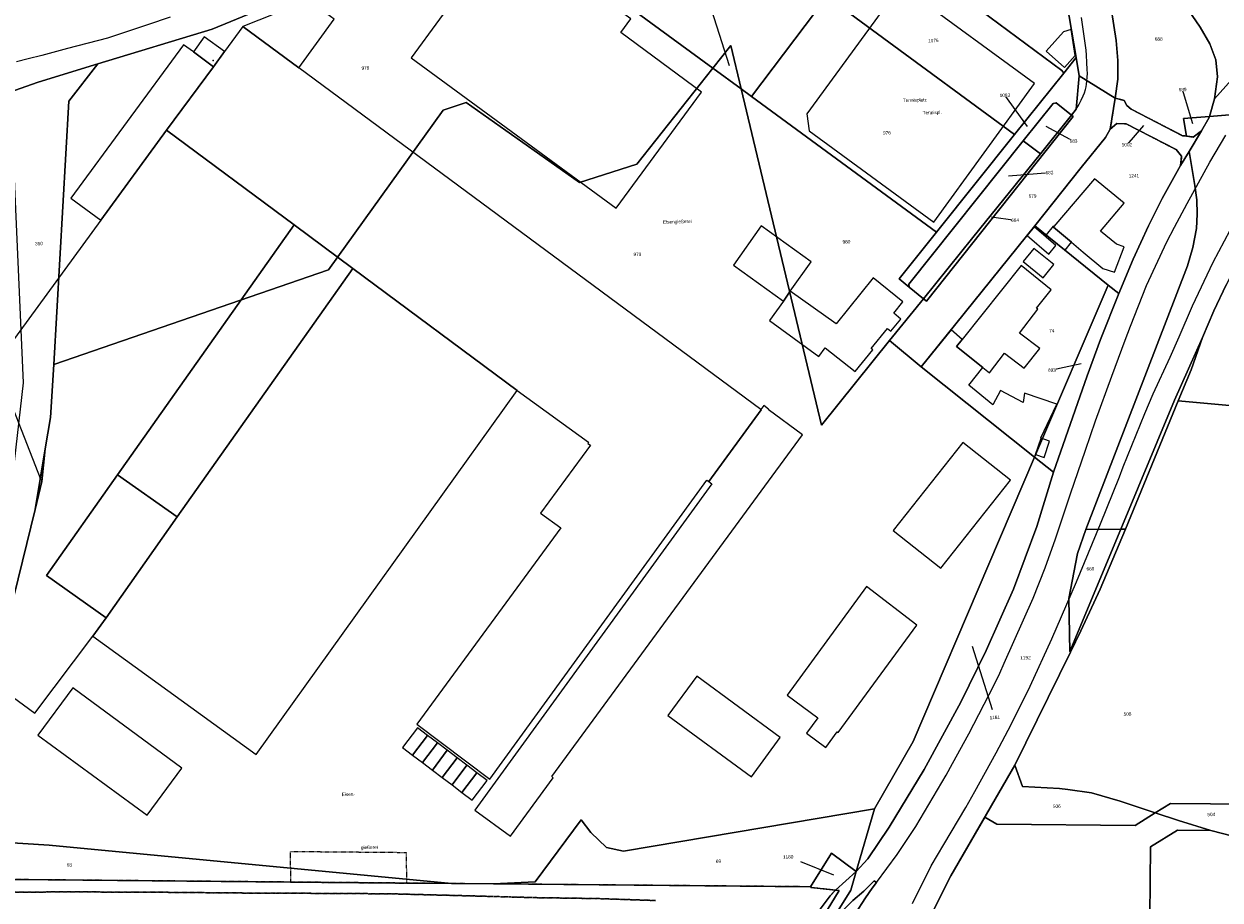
# Model space of a CAD drawing. Header units: millimetres. Extents: x -191 to 81095, y -508122 to 28741.
# Tile 173 of 255: x 4701 to 4950, y 10093 to 10276. Entities that reach past the tile are written whole.
import ezdxf

# ---------------------------------------------------------------- set-up
doc = ezdxf.new("R2010")
doc.units = ezdxf.units.MM
for name, pattern in [('VE22-087 DB - VST Hervest-Dorsten ALK VA2736$0$1', [0]), ('VE22-087 DB - VST Hervest-Dorsten ALK VA2736$0$2', [0.16, 0.06, -0.1]), ('VE22-087 DB - VST Hervest-Dorsten ALK VA2736$0$3', [0.26, 0.11, -0.15])]:
    doc.linetypes.add(name, pattern=pattern)
doc.layers.get('0').update_dxf_attribs({"color": 251})
for name, color, linetype, lineweight in [('VE22-087 DB - VST Hervest-Dorsten ALK VA2736$0$AX_BauwerkOderAnlageFuerSportFreizeitUndErholung', 7, 'VE22-087 DB - VST Hervest-Dorsten ALK VA2736$0$1', 18), ('VE22-087 DB - VST Hervest-Dorsten ALK VA2736$0$AX_Flurstueck', 9, 'VE22-087 DB - VST Hervest-Dorsten ALK VA2736$0$1', 18), ('VE22-087 DB - VST Hervest-Dorsten ALK VA2736$0$AX_Gebaeude', 7, 'VE22-087 DB - VST Hervest-Dorsten ALK VA2736$0$1', 18), ('VE22-087 DB - VST Hervest-Dorsten ALK VA2736$0$AX_Gehoelz', 7, 'VE22-087 DB - VST Hervest-Dorsten ALK VA2736$0$1', 18), ('VE22-087 DB - VST Hervest-Dorsten ALK VA2736$0$AX_IndustrieUndGewerbeflaeche', 7, 'VE22-087 DB - VST Hervest-Dorsten ALK VA2736$0$1', 18), ('VE22-087 DB - VST Hervest-Dorsten ALK VA2736$0$AX_Platz', 7, 'VE22-087 DB - VST Hervest-Dorsten ALK VA2736$0$1', 18), ('VE22-087 DB - VST Hervest-Dorsten ALK VA2736$0$AX_SonstigesBauwerkOderSonstigeEinrichtung', 7, 'VE22-087 DB - VST Hervest-Dorsten ALK VA2736$0$1', 18), ('VE22-087 DB - VST Hervest-Dorsten ALK VA2736$0$AX_SportFreizeitUndErholungsflaeche', 7, 'VE22-087 DB - VST Hervest-Dorsten ALK VA2736$0$1', 18), ('VE22-087 DB - VST Hervest-Dorsten ALK VA2736$0$AX_Strassenverkehr', 7, 'VE22-087 DB - VST Hervest-Dorsten ALK VA2736$0$1', 18), ('VE22-087 DB - VST Hervest-Dorsten ALK VA2736$0$AX_Strassenverkehrsanlage', 7, 'VE22-087 DB - VST Hervest-Dorsten ALK VA2736$0$1', 18), ('VE22-087 DB - VST Hervest-Dorsten ALK VA2736$0$AX_UnlandVegetationsloseFlaeche', 7, 'VE22-087 DB - VST Hervest-Dorsten ALK VA2736$0$1', 18), ('VE22-087 DB - VST Hervest-Dorsten ALK VA2736$0$AX_Weg', 7, 'VE22-087 DB - VST Hervest-Dorsten ALK VA2736$0$1', 18), ('VE22-087 DB - VST Hervest-Dorsten ALK VA2736$0$AX_Wohnbauflaeche', 7, 'VE22-087 DB - VST Hervest-Dorsten ALK VA2736$0$1', 18), ('VE22-087 DB - VST Hervest-Dorsten ALK VA2736$0$Flurgrenzen', 9, 'VE22-087 DB - VST Hervest-Dorsten ALK VA2736$0$1', 18)]:
    doc.layers.add(name, color=color, linetype=linetype, lineweight=lineweight)
doc.layers.add('XREF ALK Kataster', color=251, linetype='Continuous')
doc.styles.add('VE22-087 DB - VST Hervest-Dorsten ALK VA2736$0$0', font='arial.ttf')

# ---------------------------------------------------------------- blocks, each defined once
blk = doc.blocks.new('VE22-087 DB - VST Hervest-Dorsten ALK VA2736$0$99')
at = {"color": 0}
blk.add_point((0, 0), dxfattribs=at)
blk = doc.blocks.new('VE22-087 DB - VST Hervest-Dorsten ALK VA2736')
at = {"layer": 'VE22-087 DB - VST Hervest-Dorsten ALK VA2736$0$AX_Flurstueck', "linetype": 'VE22-087 DB - VST Hervest-Dorsten ALK VA2736$0$1', "lineweight": 13, "ltscale": 0.5}
for points in [[(4942.4, 10281.08, 0), (4946.32, 10275.25, 0), (4948.37, 10271.78, 0), (4949.63, 10268.44, 0), (4949.93, 10264.9, 0), (4949.35, 10260.33, 0), (4983.61, 10298.74, 0)], [(4916.06, 10295.06, 0), (4920.49, 10268.89, 0), (4921.13, 10265.08, 0), (4928.6, 10260.43, 0), (4929.14, 10264.43, 0), (4929.17, 10268.3, 0), (4928.82, 10272.45, 0), (4927.22, 10282.79, 0)], [(4694.4, 10260.36, 0), (4704.16, 10263.79, 0), (4716.58, 10267.56, 0), (4740.41, 10274.79, 0), (4800.09, 10299.39, 0), (4841.66, 10316.54, 0), (4843.97, 10317.49, 0), (4852.16, 10321.89, 0), (4900.82, 10348.02, 0), (4907.71, 10344.44, 0), (4903.88, 10366.46, 0), (4886.1, 10357.2, 0), (4837.57, 10331.95, 0), (4816.67, 10323.27, 0), (4743.14, 10292.75, 0), (4736.15, 10289.78, 0), (4732.86, 10288.6, 0), (4711.99, 10282.33, 0), (4703.31, 10280.5, 0), (4695.76, 10278.97, 0)], [(4927.22, 10282.79, 0), (4928.82, 10272.45, 0), (4929.17, 10268.3, 0), (4929.14, 10264.43, 0), (4928.6, 10260.43, 0), (4930.49, 10259.98, 0), (4931.07, 10258.88, 0), (4931.92, 10258.15, 0), (4942.67, 10252.61, 0), (4943.5, 10252.51, 0), (4942.88, 10256.17, 0), (4948.31, 10256.63, 0), (4949.35, 10260.33, 0), (4949.93, 10264.9, 0), (4949.63, 10268.44, 0), (4948.37, 10271.78, 0), (4946.32, 10275.25, 0), (4942.4, 10281.08, 0)], [(4848.23, 10267.18, 0), (4843.51, 10282.08, 0)], [(4686.61, 10105.97, 0), (4706.45, 10104.69, 0), (4790.3, 10096.7, 0), (4799.02, 10096.62, 0), (4807.7, 10097.06, 0), (4817.28, 10109.95, 0), (4819.32, 10107.33, 0), (4822.59, 10104.18, 0), (4826.16, 10103.45, 0), (4878.44, 10112.28, 0), (4886.48, 10126.33, 0), (4902.26, 10163.27, 0), (4911.83, 10185.58, 0), (4888.21, 10204.43, 0), (4881.58, 10209.88, 0), (4867.41, 10192.25, 0), (4850.65, 10262.36, 0), (4844.75, 10266.68, 0), (4828.91, 10246.65, 0), (4816.99, 10242.82, 0), (4793.32, 10259.53, 0), (4788.55, 10257.92, 0), (4764.63, 10224.63, 0), (4707.38, 10204.94, 0), (4706.74, 10193.89, 0), (4705.63, 10187.31, 0), (4704.91, 10180.51, 0), (4703.49, 10174.71, 0), (4691.99, 10127.9, 0)], [(4944.8, 10255.11, 0), (4942.67, 10262.23, 0)], [(4910.33, 10254.55, 0), (4905.61, 10261.04, 0)], [(4977.22, 10259.07, 0), (4948.31, 10256.63, 0), (4948.22, 10256.43, 0), (4946.62, 10253.65, 0), (4944.03, 10249.34, 0), (4945.24, 10242.26, 0), (4945.61, 10239.25, 0), (4945.73, 10236.24, 0), (4945.55, 10233.23, 0), (4944.79, 10229.28, 0), (4943.72, 10225.47, 0), (4922.52, 10170.53, 0), (4929.8, 10170.6, 0), (4930.8, 10170.59, 0), (4941.76, 10197.32, 0), (4944.42, 10203.79, 0), (4946.84, 10210.53, 0), (4949.15, 10216.07, 0), (4951.72, 10221.54, 0)], [(4914.18, 10254.63, 0), (4919.94, 10251.5, 0)], [(4934.55, 10254.71, 0), (4931.05, 10250.74, 0)], [(4890.78, 10091.16, 0), (4894.33, 10098.34, 0), (4901.43, 10110.56, 0), (4907.72, 10121.38, 0), (4919.3, 10144.93, 0), (4919.17, 10145.05, 0), (4918.98, 10156.13, 0), (4920.74, 10165.48, 0), (4922.52, 10170.53, 0), (4943.72, 10225.47, 0), (4944.79, 10229.28, 0), (4945.55, 10233.23, 0), (4945.73, 10236.24, 0), (4945.61, 10239.25, 0), (4945.24, 10242.26, 0), (4944.03, 10249.34, 0), (4942.26, 10246.4, 0), (4938.44, 10239.55, 0), (4935.54, 10233.8, 0), (4932.37, 10226.9, 0), (4929.35, 10219.72, 0), (4925.54, 10210.09, 0), (4922.8, 10202.53, 0), (4915.73, 10182.45, 0), (4912.28, 10171.17, 0), (4907.4, 10158.06, 0), (4901.76, 10145.25, 0), (4896.46, 10134.49, 0), (4888.79, 10120.46, 0), (4881.54, 10108.46, 0), (4877.04, 10101.87, 0), (4874.62, 10099.19, 0), (4873.49, 10095.31, 0), (4869.86, 10089.38, 0)], [(4906.41, 10244.25, 0), (4914.93, 10244.92, 0)], [(4902.85, 10235.7, 0), (4907.76, 10234.99, 0)], [(4921.56, 10205.05, 0), (4915.42, 10203.74, 0)], [(4704.73, 10180.82, 0), (4698.95, 10195.77, 0), (4685.53, 10201.26, 0)], [(4957, 10195.95, 0), (4941.76, 10197.32, 0), (4930.8, 10170.59, 0), (4925.51, 10158.07, 0), (4921.47, 10149.36, 0), (4919.3, 10144.93, 0), (4907.72, 10121.38, 0), (4909.28, 10116.95, 0), (4917, 10116.53, 0), (4918.72, 10116.3, 0), (4923.65, 10115.62, 0), (4929.68, 10113.9, 0), (4936.98, 10111.43, 0), (4940.13, 10113.38, 0), (4956.83, 10113.22, 0)], [(4898.82, 10146.19, 0), (4902.96, 10132.97, 0)], [(4866.94, 10091.08, 0), (4869.22, 10094.16, 0), (4870.33, 10095.31, 0), (4865.18, 10095.86, 0), (4865.19, 10096.03, 0), (4865.1, 10096.03, 0), (4806.31, 10096.56, 0), (4799.02, 10096.62, 0), (4790.3, 10096.7, 0), (4781, 10096.79, 0), (4756.75, 10097.01, 0), (4684.54, 10097.67, 0)], [(4869.95, 10098.47, 0), (4863.1, 10101.2, 0)]]:
    blk.add_polyline3d(points, dxfattribs=at)
for points in [[(4916.06, 10295.06, 0), (4878.2, 10294.46, 0), (4865.66, 10294.27, 0), (4852.16, 10321.89, 0), (4843.97, 10317.49, 0), (4841.66, 10316.54, 0), (4850.55, 10294.9, 0), (4907.62, 10252.84, 0), (4917.91, 10265.68, 0), (4920.49, 10268.89, 0)], [(4850.55, 10294.9, 0), (4841.66, 10316.54, 0), (4800.09, 10299.39, 0), (4800.28, 10299.25, 0), (4844.75, 10266.68, 0), (4848.49, 10271.42, 0), (4850.65, 10262.36, 0), (4852.82, 10260.77, 0), (4891.36, 10232.53, 0), (4907.62, 10252.84, 0)], [(4994.04, 10308.21, 0), (4987.99, 10302.87, 0), (4983.61, 10298.74, 0), (4949.35, 10260.33, 0), (4948.31, 10256.63, 0), (4977.22, 10259.07, 0), (4985.47, 10269.36, 0), (4986.81, 10271.04, 0), (4991.04, 10276.31, 0), (4995.03, 10281.29, 0), (4996.15, 10282.69, 0), (4998.92, 10286.14, 0), (4998.6, 10287.55, 0), (4995.5, 10301.59, 0), (4995.05, 10303.6, 0)], [(4740.41, 10274.79, 0), (4716.58, 10267.56, 0), (4710.51, 10259.81, 0), (4707.38, 10204.94, 0), (4764.63, 10224.63, 0), (4788.55, 10257.92, 0), (4793.32, 10259.53, 0), (4816.99, 10242.82, 0), (4828.91, 10246.65, 0), (4844.75, 10266.68, 0), (4800.28, 10299.25, 0), (4800.09, 10299.39, 0)], [(4850.65, 10262.36, 0), (4848.49, 10271.42, 0), (4844.75, 10266.68, 0)], [(4701, 10201.1, 0), (4699.15, 10184.59, 0), (4695.16, 10185.31, 0), (4692.18, 10167.71, 0), (4689.72, 10153.18, 0), (4691.65, 10152.68, 0), (4683.59, 10120.53, 0), (4688.84, 10116.74, 0), (4689.19, 10116.49, 0), (4691.99, 10127.9, 0), (4703.49, 10174.71, 0), (4705.63, 10187.31, 0), (4706.74, 10193.89, 0), (4707.38, 10204.94, 0), (4710.51, 10259.81, 0), (4716.58, 10267.56, 0), (4704.16, 10263.79, 0), (4694.4, 10260.36, 0), (4698.6, 10256.2, 0)], [(4885.71, 10221.02, 0), (4885.64, 10221.67, 0), (4909.42, 10251.51, 0), (4915.68, 10259.35, 0), (4916.32, 10259.44, 0), (4919.52, 10256.9, 0), (4920.5, 10258.12, 0), (4921.13, 10265.08, 0), (4920.49, 10268.89, 0), (4917.91, 10265.68, 0), (4907.62, 10252.84, 0), (4891.36, 10232.53, 0), (4883.56, 10222.79, 0)], [(4888.21, 10204.43, 0), (4911.89, 10233.82, 0), (4921.53, 10245.95, 0), (4926.6, 10252.24, 0), (4927.6, 10253.99, 0), (4928.6, 10260.43, 0), (4921.13, 10265.08, 0), (4920.5, 10258.12, 0), (4919.52, 10256.9, 0), (4919.87, 10256.62, 0), (4889.26, 10218.11, 0), (4888.64, 10218.62, 0), (4881.58, 10209.88, 0)], [(4891.36, 10232.53, 0), (4852.82, 10260.77, 0), (4850.65, 10262.36, 0), (4867.41, 10192.25, 0), (4881.58, 10209.88, 0), (4888.64, 10218.62, 0), (4885.71, 10221.02, 0), (4883.56, 10222.79, 0)], [(4916.32, 10259.44, 0), (4915.68, 10259.35, 0), (4909.42, 10251.51, 0), (4913.03, 10248.86, 0), (4919.52, 10256.9, 0)], [(4930.49, 10259.98, 0), (4928.6, 10260.43, 0), (4927.6, 10253.99, 0), (4928.98, 10255.16, 0), (4930.88, 10255.11, 0), (4941.32, 10249.7, 0), (4942.46, 10248.31, 0), (4942.26, 10246.4, 0), (4944.03, 10249.34, 0), (4946.62, 10253.65, 0), (4944.9, 10252.33, 0), (4943.5, 10252.51, 0), (4942.67, 10252.61, 0), (4931.92, 10258.15, 0), (4931.07, 10258.88, 0)], [(4919.52, 10256.9, 0), (4913.03, 10248.86, 0), (4898.92, 10231.37, 0), (4888.64, 10218.62, 0), (4889.26, 10218.11, 0), (4919.87, 10256.62, 0)], [(4927.6, 10253.99, 0), (4926.6, 10252.24, 0), (4921.53, 10245.95, 0), (4911.89, 10233.82, 0), (4927.14, 10221.45, 0), (4929.35, 10219.72, 0), (4932.37, 10226.9, 0), (4935.54, 10233.8, 0), (4938.44, 10239.55, 0), (4942.26, 10246.4, 0), (4942.46, 10248.31, 0), (4941.32, 10249.7, 0), (4930.88, 10255.11, 0), (4928.98, 10255.16, 0)], [(4943.5, 10252.51, 0), (4944.9, 10252.33, 0), (4946.62, 10253.65, 0), (4948.22, 10256.43, 0), (4948.31, 10256.63, 0), (4942.88, 10256.17, 0)], [(4909.42, 10251.51, 0), (4885.64, 10221.67, 0), (4885.71, 10221.02, 0), (4888.64, 10218.62, 0), (4898.92, 10231.37, 0), (4913.03, 10248.86, 0)], [(4958.47, 10234.48, 0), (4955.12, 10228.28, 0), (4951.72, 10221.54, 0), (4949.15, 10216.07, 0), (4946.84, 10210.53, 0), (4944.42, 10203.79, 0), (4941.76, 10197.32, 0), (4957, 10195.95, 0), (4962.11, 10239.96, 0), (4961.68, 10239.92, 0)], [(4927.14, 10221.45, 0), (4911.89, 10233.82, 0), (4888.21, 10204.43, 0), (4911.83, 10185.58, 0)], [(4927.14, 10221.45, 0), (4911.83, 10185.58, 0), (4915.73, 10182.45, 0), (4922.8, 10202.53, 0), (4925.54, 10210.09, 0), (4929.35, 10219.72, 0)], [(4705.63, 10187.31, 0), (4703.49, 10174.71, 0), (4704.91, 10180.51, 0)], [(4911.83, 10185.58, 0), (4902.26, 10163.27, 0), (4886.48, 10126.33, 0), (4878.44, 10112.28, 0), (4874.62, 10099.19, 0), (4877.04, 10101.87, 0), (4881.54, 10108.46, 0), (4888.79, 10120.46, 0), (4896.46, 10134.49, 0), (4901.76, 10145.25, 0), (4907.4, 10158.06, 0), (4912.28, 10171.17, 0), (4915.73, 10182.45, 0)], [(4920.74, 10165.48, 0), (4918.98, 10156.13, 0), (4919.17, 10145.05, 0), (4919.3, 10144.93, 0), (4921.47, 10149.36, 0), (4925.51, 10158.07, 0), (4930.8, 10170.59, 0), (4929.8, 10170.6, 0), (4922.52, 10170.53, 0)], [(4901.43, 10110.56, 0), (4903.95, 10109.09, 0), (4932.75, 10108.82, 0), (4936.98, 10111.43, 0), (4929.68, 10113.9, 0), (4923.65, 10115.62, 0), (4918.72, 10116.3, 0), (4917, 10116.53, 0), (4909.28, 10116.95, 0), (4907.72, 10121.38, 0)], [(4819.32, 10107.33, 0), (4817.28, 10109.95, 0), (4807.7, 10097.06, 0), (4799.02, 10096.62, 0), (4806.31, 10096.56, 0), (4865.1, 10096.03, 0), (4869.51, 10103.04, 0), (4874.62, 10099.19, 0), (4878.44, 10112.28, 0), (4826.16, 10103.45, 0), (4822.59, 10104.18, 0)], [(4940.13, 10113.38, 0), (4936.98, 10111.43, 0), (4941.79, 10109.81, 0), (4948.55, 10107.77, 0), (4955.32, 10106.04, 0), (4956.76, 10105.73, 0), (4956.83, 10113.22, 0)], [(4894.33, 10098.34, 0), (4890.78, 10091.16, 0), (4890.51, 10090.22, 0), (4888.6, 10083.45, 0), (4888.1, 10082.47, 0), (4887.68, 10081.62, 0), (4897.3, 10075.8, 0), (4935.69, 10075.43, 0), (4935.97, 10104.34, 0), (4941.64, 10107.84, 0), (4948.55, 10107.77, 0), (4941.79, 10109.81, 0), (4936.98, 10111.43, 0), (4932.75, 10108.82, 0), (4903.95, 10109.09, 0), (4901.43, 10110.56, 0)], [(4935.97, 10104.34, 0), (4935.69, 10075.43, 0), (4960.95, 10075.19, 0), (4977.77, 10061.87, 0), (4982.21, 10059.3, 0), (4986.31, 10058.47, 0), (5006.17, 10058.26, 0), (5006.54, 10098.63, 0), (4999.31, 10100.74, 0), (4997.8, 10099.66, 0), (4996.4, 10098.92, 0), (4993.05, 10098.07, 0), (4982.51, 10101.94, 0), (4971.73, 10103.19, 0), (4970.49, 10103.33, 0), (4969.91, 10103.44, 0), (4956.73, 10103.56, 0), (4956.76, 10105.73, 0), (4955.32, 10106.04, 0), (4948.55, 10107.77, 0), (4941.64, 10107.84, 0)], [(4706.45, 10104.69, 0), (4686.61, 10105.97, 0), (4684.54, 10097.67, 0), (4756.75, 10097.01, 0), (4781, 10096.79, 0), (4790.3, 10096.7, 0)], [(4869.51, 10103.04, 0), (4865.1, 10096.03, 0), (4865.19, 10096.03, 0), (4865.18, 10095.86, 0), (4870.33, 10095.31, 0), (4874.62, 10099.19, 0)], [(4874.62, 10099.19, 0), (4870.33, 10095.31, 0), (4871.07, 10095.23, 0), (4862.05, 10080.45, 0), (4861.4, 10077.49, 0), (4843.71, 10048.63, 0), (4844.84, 10048.6, 0), (4856.36, 10048.52, 0), (4856.26, 10048.4, 0), (4862.8, 10044.44, 0), (4863.26, 10044.15, 0), (4864.08, 10048.9, 0), (4877.57, 10066.99, 0), (4886.18, 10081.65, 0), (4887.68, 10081.62, 0), (4888.1, 10082.47, 0), (4886.24, 10082.5, 0), (4883.71, 10082.51, 0), (4881.26, 10082.52, 0), (4880.68, 10082.53, 0), (4869.86, 10089.38, 0), (4873.49, 10095.31, 0)], [(4870.33, 10095.31, 0), (4869.22, 10094.16, 0), (4866.94, 10091.08, 0), (4866.67, 10090.66, 0), (4864.51, 10087.28, 0), (4863.48, 10084.99, 0), (4862.64, 10083.13, 0), (4862.05, 10080.45, 0), (4871.07, 10095.23, 0)]]:
    blk.add_polyline3d(points, close=True, dxfattribs=at)
at = {"layer": 'VE22-087 DB - VST Hervest-Dorsten ALK VA2736$0$AX_Gebaeude', "color": 7, "linetype": 'VE22-087 DB - VST Hervest-Dorsten ALK VA2736$0$1', "lineweight": 13, "ltscale": 0.5}
for points in [[(4819.4, 10282.97, 0), (4817.3, 10280.13, 0), (4799.63, 10293.13, 0), (4781.87, 10268.87, 0), (4824.61, 10237.47, 0), (4842.39, 10261.7, 0), (4825.55, 10274.1, 0), (4827.66, 10276.95, 0)], [(4760.51, 10280.81, 0), (4746.78, 10275.36, 0), (4758.45, 10266.78, 0), (4765.85, 10276.88, 0)], [(4919.41, 10274.75, 0), (4917.83, 10274.26, 0), (4914.21, 10270.23, 0), (4918.02, 10266.8, 0), (4920.26, 10269.36, 0)], [(4742.95, 10270.13, 0), (4738.77, 10273.2, 0), (4736.48, 10270.06, 0), (4740.65, 10267, 0)], [(4734.45, 10271.54, 0), (4710.92, 10239.6, 0), (4717.23, 10234.98, 0), (4730.92, 10253.74, 0), (4740.65, 10267, 0), (4736.48, 10270.06, 0)], [(4757.5, 10234, 0), (4720.69, 10181.93, 0), (4733.12, 10173.12, 0), (4769.74, 10224.91, 0)], [(4854.86, 10233.79, 0), (4849.03, 10225.62, 0), (4859.49, 10218.12, 0), (4860.87, 10220.23, 0), (4865.25, 10226.32, 0)], [(4916.25, 10229.74, 0), (4911.7, 10233.58, 0), (4910.26, 10231.78, 0), (4914.81, 10227.9, 0)], [(4915.86, 10233.66, 0), (4915.71, 10233.78, 0), (4914.22, 10231.93, 0), (4918.17, 10228.73, 0), (4919.52, 10230.41, 0), (4915.77, 10233.55, 0)], [(4911.64, 10229.06, 0), (4909.41, 10226.35, 0), (4913.58, 10222.98, 0), (4915.83, 10225.78, 0)], [(4733.12, 10173.12, 0), (4718.28, 10152.12, 0), (4715.54, 10148.25, 0), (4749.58, 10123.59, 0), (4803.98, 10199.47, 0), (4769.74, 10224.91, 0)], [(4878.19, 10222.96, 0), (4870.44, 10213.38, 0), (4860.87, 10220.23, 0), (4859.49, 10218.12, 0), (4856.57, 10214.06, 0), (4866.87, 10206.61, 0), (4868.17, 10208.41, 0), (4874.42, 10203.44, 0), (4878.07, 10207.98, 0), (4877.77, 10208.22, 0), (4881.15, 10212.43, 0), (4881.89, 10211.83, 0), (4883.93, 10214.38, 0), (4882.45, 10215.61, 0), (4884.35, 10217.96, 0)], [(4863.45, 10190.26, 0), (4856.27, 10195.5, 0), (4856.35, 10195.6, 0), (4855.36, 10196.33, 0), (4854.76, 10195.55, 0), (4854.84, 10195.49, 0), (4843.89, 10180.53, 0), (4844.53, 10180.06, 0), (4795.18, 10112.02, 0), (4802.57, 10106.6, 0), (4811.49, 10118.75, 0), (4811.17, 10118.99, 0)], [(4914.96, 10188.93, 0), (4913.2, 10189.54, 0), (4912.04, 10186.17, 0), (4913.8, 10185.55, 0)], [(4906.77, 10180.81, 0), (4896.87, 10188.65, 0), (4882.37, 10170.3, 0), (4892.27, 10162.44, 0)], [(4720.69, 10181.93, 0), (4705.84, 10160.93, 0), (4718.28, 10152.12, 0), (4733.12, 10173.12, 0)], [(4866.63, 10131.28, 0), (4864.27, 10128.06, 0), (4868.33, 10125.07, 0), (4870.69, 10128.3, 0), (4870.89, 10128.16, 0), (4887.3, 10150.6, 0), (4876.81, 10158.6, 0), (4860.24, 10135.98, 0)], [(4841.43, 10139.92, 0), (4835.39, 10131.71, 0), (4852.82, 10118.95, 0), (4858.82, 10127.18, 0)], [(4711.36, 10137.48, 0), (4704.04, 10127.64, 0), (4726.85, 10110.92, 0), (4734.06, 10120.78, 0)], [(4785.3, 10127.58, 0), (4783.18, 10129.18, 0), (4780.07, 10125.06, 0), (4782.19, 10123.47, 0)], [(4787.34, 10126.04, 0), (4785.3, 10127.58, 0), (4782.19, 10123.47, 0), (4784.23, 10121.91, 0)], [(4789.41, 10124.48, 0), (4787.34, 10126.04, 0), (4784.23, 10121.91, 0), (4786.3, 10120.35, 0)], [(4791.46, 10122.92, 0), (4789.41, 10124.48, 0), (4786.3, 10120.35, 0), (4788.35, 10118.79, 0)], [(4791.46, 10122.92, 0), (4788.35, 10118.79, 0), (4790.4, 10117.25, 0), (4793.51, 10121.37, 0)], [(4795.56, 10119.81, 0), (4793.51, 10121.37, 0), (4790.4, 10117.25, 0), (4792.45, 10115.7, 0)], [(4795.56, 10119.81, 0), (4792.45, 10115.7, 0), (4794.58, 10114.09, 0), (4797.69, 10118.21, 0)]]:
    blk.add_polyline3d(points, close=True, dxfattribs=at)
at = {"layer": 'VE22-087 DB - VST Hervest-Dorsten ALK VA2736$0$AX_Gehoelz', "color": 3, "linetype": 'VE22-087 DB - VST Hervest-Dorsten ALK VA2736$0$1', "lineweight": 13, "ltscale": 0.5, "true_color": 0x00ff00}
blk.add_polyline3d([(4852.16, 10321.89, 0), (4843.97, 10317.49, 0), (4841.66, 10316.54, 0), (4800.09, 10299.39, 0), (4800.28, 10299.25, 0), (4844.75, 10266.68, 0), (4850.65, 10262.36, 0), (4852.82, 10260.77, 0), (4868.54, 10281.64, 0), (4875.85, 10291.34, 0), (4878.2, 10294.46, 0), (4865.66, 10294.27, 0)], close=True, dxfattribs=at)
at = {"layer": 'VE22-087 DB - VST Hervest-Dorsten ALK VA2736$0$AX_SportFreizeitUndErholungsflaeche', "color": 253, "linetype": 'VE22-087 DB - VST Hervest-Dorsten ALK VA2736$0$1', "lineweight": 13, "ltscale": 0.5, "true_color": 0x999999}
blk.add_polyline3d([(4986.03, 10241.99, 0), (4984.37, 10245.13, 0), (4982.2, 10248.54, 0), (4980.28, 10250.84, 0), (4978.61, 10251.98, 0), (4976.66, 10252.44, 0), (4974.14, 10252.41, 0), (4972.19, 10251.87, 0), (4970.53, 10250.72, 0), (4966.76, 10247.12, 0), (4964.21, 10243.96, 0), (4961.68, 10239.92, 0), (4958.47, 10234.48, 0), (4955.12, 10228.28, 0), (4951.72, 10221.54, 0), (4949.15, 10216.07, 0), (4946.84, 10210.53, 0), (4944.42, 10203.79, 0), (4941.76, 10197.32, 0), (4957, 10195.95, 0), (4962.11, 10239.96, 0), (4966.34, 10240.32, 0), (4971.53, 10240.76, 0)], close=True, dxfattribs=at)
at = {"layer": 'VE22-087 DB - VST Hervest-Dorsten ALK VA2736$0$AX_Strassenverkehr', "color": 253, "linetype": 'VE22-087 DB - VST Hervest-Dorsten ALK VA2736$0$1', "lineweight": 13, "ltscale": 0.5, "true_color": 0x999999}
for points in [[(4869.51, 10103.04, 0), (4865.1, 10096.03, 0), (4865.19, 10096.03, 0), (4865.18, 10095.86, 0), (4870.33, 10095.31, 0), (4874.62, 10099.19, 0)], [(4878.4, 10097.26, 0), (4878.85, 10096.91, 0), (4878, 10095.76, 0), (4876.58, 10093.71, 0), (4874.39, 10090.35, 0), (4872.81, 10087.65, 0), (4872.77, 10087.67, 0), (4870.39, 10089.11, 0), (4871.79, 10091.03, 0), (4873.93, 10093.16, 0), (4876.22, 10095.1, 0)], [(4870.39, 10089.11, 0), (4872.77, 10087.67, 0), (4872.81, 10087.65, 0), (4874.39, 10090.35, 0), (4876.58, 10093.71, 0), (4878, 10095.76, 0), (4878.85, 10096.91, 0), (4878.4, 10097.26, 0), (4876.22, 10095.1, 0), (4873.93, 10093.16, 0), (4871.79, 10091.03, 0)]]:
    blk.add_polyline3d(points, close=True, dxfattribs=at)
at = {"layer": 'VE22-087 DB - VST Hervest-Dorsten ALK VA2736$0$AX_Gebaeude', "color": 7, "xscale": 0.5, "yscale": 0.5, "zscale": 0.5, "rotation": 1.589522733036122}
blk.add_blockref('VE22-087 DB - VST Hervest-Dorsten ALK VA2736$0$99', (4740.64, 10268.3), dxfattribs=at)
at = {"layer": 'VE22-087 DB - VST Hervest-Dorsten ALK VA2736$0$AX_Flurstueck', "char_height": 0.7, "attachment_point": 2, "rotation": 1.5895, "style": 'VE22-087 DB - VST Hervest-Dorsten ALK VA2736$0$0', "bg_fill": 3, "box_fill_scale": 1, "bg_fill_color": 256, "bg_fill_transparency": 0}
for s, insert in [('1076', (4890.7, 10272.8)), ('688', (4937.69, 10273.12)), ('978', (4772.34, 10267.06)), ('689', (4942.66, 10262.58)), ('1083', (4905.61, 10261.39)), ('976', (4881.03, 10253.56)), ('683', (4919.93, 10251.85)), ('1002', (4931.04, 10251.09)), ('682', (4914.92, 10245.27)), ('1241', (4932.51, 10244.59)), ('679', (4911.38, 10240.39)), ('684', (4907.75, 10235.34)), ('350', (4704.3, 10230.47)), ('980', (4872.6, 10230.84)), ('979', (4829.03, 10228.22)), ('74', (4915.4, 10212.33)), ('693', (4915.41, 10204.09)), ('669', (4923.45, 10162.68)), ('1192', (4909.91, 10144.14)), ('508', (4931.17, 10132.39)), ('1181', (4903.52, 10131.68)), ('506', (4916.44, 10113.17)), ('504', (4948.63, 10111.45)), ('1180', (4860.45, 10102.59)), ('68', (4710.62, 10100.93)), ('69', (4845.92, 10101.7))]:
    blk.add_mtext(s, dxfattribs=dict(at, insert=insert))
at = {"layer": 'VE22-087 DB - VST Hervest-Dorsten ALK VA2736$0$AX_Gebaeude', "color": 7, "char_height": 0.7, "attachment_point": 2, "rotation": 1.5895, "style": 'VE22-087 DB - VST Hervest-Dorsten ALK VA2736$0$0', "bg_fill": 3, "box_fill_scale": 1, "bg_fill_color": 256, "bg_fill_transparency": 0}
for s, insert in [('Eisen-', (4768.78, 10115.65)), ('gießerei', (4773.16, 10104.6))]:
    blk.add_mtext(s, dxfattribs=dict(at, insert=insert))
at = {"layer": 'VE22-087 DB - VST Hervest-Dorsten ALK VA2736$0$AX_Gebaeude', "color": 7, "linetype": 'VE22-087 DB - VST Hervest-Dorsten ALK VA2736$0$1', "lineweight": 13, "ltscale": 0.5}
for points in [[(4854.76, 10195.55, 0), (4758.45, 10266.78, 0), (4746.78, 10275.36, 0), (4742.95, 10270.13, 0), (4740.65, 10267, 0), (4730.92, 10253.74, 0), (4757.5, 10234, 0), (4769.74, 10224.91, 0), (4803.98, 10199.47, 0), (4818.83, 10188.69, 0), (4818.67, 10188.47, 0), (4819.26, 10188.09, 0), (4808.81, 10173.89, 0), (4813.09, 10170.89, 0), (4783.08, 10129.92, 0), (4798.31, 10118.47, 0), (4843.52, 10180.79, 0), (4843.89, 10180.53, 0), (4854.84, 10195.49, 0)], [(4703.46, 10132.22, 0), (4715.54, 10148.25, 0), (4718.28, 10152.12, 0), (4705.84, 10160.93, 0), (4720.69, 10181.93, 0), (4757.5, 10234, 0), (4730.92, 10253.74, 0), (4717.23, 10234.98, 0), (4675.33, 10177.7, 0), (4693.1, 10164.69, 0), (4681.34, 10148.4, 0)], [(4930.48, 10229.41, 0), (4928.89, 10230.02, 0), (4925.58, 10232.72, 0), (4930.49, 10238.52, 0), (4924.34, 10243.65, 0), (4915.86, 10233.66, 0), (4915.77, 10233.55, 0), (4919.52, 10230.41, 0), (4921.97, 10228.36, 0), (4926.07, 10224.93, 0), (4928.49, 10224.18, 0)], [(4909.04, 10225.52, 0), (4896.74, 10210.14, 0), (4895.52, 10208.63, 0), (4901.02, 10204.28, 0), (4902.43, 10203.16, 0), (4905.53, 10207.26, 0), (4909.66, 10204.14, 0), (4912.91, 10208.24, 0), (4908.68, 10211.44, 0), (4912.47, 10216.46, 0), (4912.24, 10216.65, 0), (4915.3, 10220.45, 0)], [(4901.02, 10204.28, 0), (4895.52, 10208.63, 0), (4896.74, 10210.14, 0), (4894.41, 10212.13, 0), (4888.21, 10204.43, 0), (4911.83, 10185.58, 0), (4912.04, 10186.17, 0), (4913.2, 10189.54, 0), (4913.22, 10189.59, 0), (4913.09, 10189.65, 0), (4916.43, 10196.66, 0), (4909.69, 10198.95, 0), (4909.46, 10196.96, 0), (4904.69, 10199.46, 0), (4903.14, 10196.49, 0), (4898.09, 10200.57, 0)]]:
    blk.add_polyline3d(points, close=True, dxfattribs=at)
at = {"layer": 'VE22-087 DB - VST Hervest-Dorsten ALK VA2736$0$AX_IndustrieUndGewerbeflaeche', "color": 253, "linetype": 'VE22-087 DB - VST Hervest-Dorsten ALK VA2736$0$1', "lineweight": 13, "ltscale": 0.5, "true_color": 0x999999}
blk.add_polyline3d([(4927.14, 10221.45, 0), (4911.89, 10233.82, 0), (4888.21, 10204.43, 0), (4911.83, 10185.58, 0), (4915.73, 10182.45, 0), (4922.8, 10202.53, 0), (4925.54, 10210.09, 0), (4929.35, 10219.72, 0)], close=True, dxfattribs=at)
at = {"layer": 'VE22-087 DB - VST Hervest-Dorsten ALK VA2736$0$AX_Platz', "color": 254, "linetype": 'VE22-087 DB - VST Hervest-Dorsten ALK VA2736$0$1', "lineweight": 13, "ltscale": 0.5, "true_color": 0xd9ffd9}
blk.add_polyline3d([(4915.68, 10259.35, 0), (4909.42, 10251.51, 0), (4885.64, 10221.67, 0), (4885.71, 10221.02, 0), (4888.64, 10218.62, 0), (4889.26, 10218.11, 0), (4919.87, 10256.62, 0), (4919.52, 10256.9, 0), (4916.32, 10259.44, 0)], close=True, dxfattribs=at)
at = {"layer": 'VE22-087 DB - VST Hervest-Dorsten ALK VA2736$0$AX_SonstigesBauwerkOderSonstigeEinrichtung', "color": 7, "linetype": 'VE22-087 DB - VST Hervest-Dorsten ALK VA2736$0$3', "lineweight": 13, "ltscale": 0.5}
blk.add_polyline3d([(4756.64, 10103.33, 0), (4756.7, 10099.91, 0), (4756.75, 10097.01, 0), (4781, 10096.79, 0), (4780.98, 10097.6, 0), (4780.89, 10103.12, 0)], close=True, dxfattribs=at)
at = {"layer": 'VE22-087 DB - VST Hervest-Dorsten ALK VA2736$0$AX_SportFreizeitUndErholungsflaeche', "color": 253, "linetype": 'VE22-087 DB - VST Hervest-Dorsten ALK VA2736$0$1', "lineweight": 13, "ltscale": 0.5, "true_color": 0x999999}
blk.add_polyline3d([(4881.83, 10292.7, 0), (4875.85, 10291.34, 0), (4868.54, 10281.64, 0), (4852.82, 10260.77, 0), (4891.36, 10232.53, 0), (4907.62, 10252.84, 0), (4917.91, 10265.68, 0), (4917.49, 10266.23, 0)], close=True, dxfattribs=at)
blk.add_polyline3d([(4927.22, 10282.79, 0), (4928.82, 10272.45, 0), (4929.17, 10268.3, 0), (4929.14, 10264.43, 0), (4928.6, 10260.43, 0), (4930.49, 10259.98, 0), (4931.07, 10258.88, 0), (4931.92, 10258.15, 0), (4942.67, 10252.61, 0), (4943.5, 10252.51, 0), (4944.9, 10252.33, 0), (4946.62, 10253.65, 0), (4948.22, 10256.43, 0), (4948.31, 10256.63, 0), (4949.35, 10260.33, 0), (4949.93, 10264.9, 0), (4949.63, 10268.44, 0), (4948.37, 10271.78, 0), (4946.32, 10275.25, 0), (4942.4, 10281.08, 0)], dxfattribs=at)
at = {"layer": 'VE22-087 DB - VST Hervest-Dorsten ALK VA2736$0$AX_Strassenverkehr', "color": 253, "linetype": 'VE22-087 DB - VST Hervest-Dorsten ALK VA2736$0$1', "lineweight": 13, "ltscale": 0.5, "true_color": 0x999999}
for points in [[(4888.21, 10204.43, 0), (4911.89, 10233.82, 0), (4921.53, 10245.95, 0), (4926.6, 10252.24, 0), (4927.6, 10253.99, 0), (4928.6, 10260.43, 0), (4921.13, 10265.08, 0), (4920.5, 10258.12, 0), (4919.52, 10256.9, 0), (4919.87, 10256.62, 0), (4889.26, 10218.11, 0), (4888.64, 10218.62, 0), (4881.58, 10209.88, 0)], [(4911.83, 10185.58, 0), (4902.26, 10163.27, 0), (4886.48, 10126.33, 0), (4878.44, 10112.28, 0), (4874.62, 10099.19, 0), (4877.04, 10101.87, 0), (4881.54, 10108.46, 0), (4888.79, 10120.46, 0), (4896.46, 10134.49, 0), (4901.76, 10145.25, 0), (4907.4, 10158.06, 0), (4912.28, 10171.17, 0), (4915.73, 10182.45, 0)]]:
    blk.add_polyline3d(points, close=True, dxfattribs=at)
at = {"layer": 'VE22-087 DB - VST Hervest-Dorsten ALK VA2736$0$AX_UnlandVegetationsloseFlaeche', "color": 253, "linetype": 'VE22-087 DB - VST Hervest-Dorsten ALK VA2736$0$1', "lineweight": 13, "ltscale": 0.5, "true_color": 0x999999}
blk.add_polyline3d([(4919.3, 10144.93, 0), (4921.47, 10149.36, 0), (4925.51, 10158.07, 0), (4930.8, 10170.59, 0), (4941.76, 10197.32, 0), (4944.42, 10203.79, 0), (4946.84, 10210.53, 0), (4940.95, 10197.46, 0), (4929.8, 10170.6, 0), (4919.17, 10145.05, 0)], close=True, dxfattribs=at)
at = {"layer": 'VE22-087 DB - VST Hervest-Dorsten ALK VA2736$0$AX_Weg', "color": 7, "linetype": 'VE22-087 DB - VST Hervest-Dorsten ALK VA2736$0$2', "lineweight": 13, "ltscale": 0.5}
for points in [[(4885.71, 10221.02, 0), (4885.64, 10221.67, 0), (4909.42, 10251.51, 0), (4915.68, 10259.35, 0), (4916.32, 10259.44, 0), (4919.52, 10256.9, 0), (4920.5, 10258.12, 0), (4921.13, 10265.08, 0), (4920.49, 10268.89, 0), (4917.91, 10265.68, 0), (4907.62, 10252.84, 0), (4891.36, 10232.53, 0), (4883.56, 10222.79, 0)], [(4931.07, 10258.88, 0), (4930.49, 10259.98, 0), (4928.6, 10260.43, 0), (4927.6, 10253.99, 0), (4928.98, 10255.16, 0), (4930.88, 10255.11, 0), (4941.32, 10249.7, 0), (4942.46, 10248.31, 0), (4942.26, 10246.4, 0), (4944.03, 10249.34, 0), (4946.62, 10253.65, 0), (4944.9, 10252.33, 0), (4943.5, 10252.51, 0), (4942.67, 10252.61, 0), (4931.92, 10258.15, 0)]]:
    blk.add_polyline3d(points, close=True, dxfattribs=at)
for points in [[(4693.98, 10094.93, 0), (4712.78, 10094.94, 0), (4724.39, 10094.93, 0), (4740.75, 10094.78, 0), (4753.37, 10094.67, 0), (4766.35, 10094.65, 0), (4778.21, 10094.54, 0), (4793.41, 10094.15, 0), (4807.73, 10093.76, 0), (4820.51, 10093.57, 0), (4832.84, 10093.16, 0)], [(4866.94, 10091.08, 0), (4869.22, 10094.16, 0), (4870.33, 10095.31, 0), (4865.18, 10095.86, 0), (4865.19, 10096.03, 0), (4865.1, 10096.03, 0), (4806.31, 10096.56, 0), (4799.02, 10096.62, 0), (4790.3, 10096.7, 0), (4781, 10096.79, 0), (4756.75, 10097.01, 0), (4684.54, 10097.67, 0)], [(4832.84, 10093.16, 0), (4820.51, 10093.57, 0), (4807.73, 10093.76, 0), (4793.41, 10094.15, 0), (4778.21, 10094.54, 0), (4766.35, 10094.65, 0), (4753.37, 10094.67, 0), (4740.75, 10094.78, 0), (4724.39, 10094.93, 0), (4712.78, 10094.94, 0), (4693.98, 10094.93, 0)]]:
    blk.add_polyline3d(points, dxfattribs=at)
at = {"layer": 'VE22-087 DB - VST Hervest-Dorsten ALK VA2736$0$AX_Wohnbauflaeche', "color": 253, "linetype": 'VE22-087 DB - VST Hervest-Dorsten ALK VA2736$0$1', "lineweight": 13, "ltscale": 0.5, "true_color": 0x999999}
for points in [[(4878.2, 10294.46, 0), (4875.85, 10291.34, 0), (4881.83, 10292.7, 0), (4917.49, 10266.23, 0), (4917.91, 10265.68, 0), (4920.49, 10268.89, 0), (4916.06, 10295.06, 0)], [(4927.6, 10253.99, 0), (4926.6, 10252.24, 0), (4921.53, 10245.95, 0), (4911.89, 10233.82, 0), (4927.14, 10221.45, 0), (4929.35, 10219.72, 0), (4932.37, 10226.9, 0), (4935.54, 10233.8, 0), (4938.44, 10239.55, 0), (4942.26, 10246.4, 0), (4942.46, 10248.31, 0), (4941.32, 10249.7, 0), (4930.88, 10255.11, 0), (4928.98, 10255.16, 0)]]:
    blk.add_polyline3d(points, close=True, dxfattribs=at)
for points in [[(4935.69, 10075.43, 0), (4935.97, 10104.34, 0), (4941.64, 10107.84, 0), (4948.55, 10107.77, 0), (4955.32, 10106.04, 0)], [(4957, 10195.95, 0), (4941.76, 10197.32, 0), (4930.8, 10170.59, 0), (4925.51, 10158.07, 0), (4921.47, 10149.36, 0), (4919.3, 10144.93, 0), (4907.72, 10121.38, 0), (4901.43, 10110.56, 0), (4894.33, 10098.34, 0), (4890.78, 10091.16, 0)]]:
    blk.add_polyline3d(points, dxfattribs=at)
at = {"layer": 'VE22-087 DB - VST Hervest-Dorsten ALK VA2736$0$AX_Gebaeude', "color": 7, "insert": (4837.36, 10235.04), "char_height": 0.7, "attachment_point": 2, "rotation": 1.5895, "style": 'VE22-087 DB - VST Hervest-Dorsten ALK VA2736$0$0', "bg_fill": 3, "box_fill_scale": 1, "bg_fill_color": 256, "bg_fill_transparency": 0}
blk.add_mtext('Eisengießerei', dxfattribs=at)
at = {"layer": 'VE22-087 DB - VST Hervest-Dorsten ALK VA2736$0$AX_IndustrieUndGewerbeflaeche', "color": 253, "linetype": 'VE22-087 DB - VST Hervest-Dorsten ALK VA2736$0$1', "lineweight": 13, "ltscale": 0.5, "true_color": 0x999999}
for points in [[(4800.09, 10299.39, 0), (4740.41, 10274.79, 0), (4716.58, 10267.56, 0), (4704.16, 10263.79, 0), (4694.4, 10260.36, 0)], [(4684.54, 10097.67, 0), (4756.75, 10097.01, 0), (4781, 10096.79, 0), (4790.3, 10096.7, 0), (4799.02, 10096.62, 0), (4806.31, 10096.56, 0), (4865.1, 10096.03, 0), (4869.51, 10103.04, 0), (4874.62, 10099.19, 0), (4878.44, 10112.28, 0), (4886.48, 10126.33, 0), (4902.26, 10163.27, 0), (4911.83, 10185.58, 0), (4888.21, 10204.43, 0), (4881.58, 10209.88, 0), (4888.64, 10218.62, 0), (4885.71, 10221.02, 0), (4883.56, 10222.79, 0), (4891.36, 10232.53, 0), (4852.82, 10260.77, 0), (4850.65, 10262.36, 0), (4844.75, 10266.68, 0), (4800.28, 10299.25, 0)]]:
    blk.add_polyline3d(points, dxfattribs=at)
at = {"layer": 'VE22-087 DB - VST Hervest-Dorsten ALK VA2736$0$AX_Strassenverkehr', "color": 253, "linetype": 'VE22-087 DB - VST Hervest-Dorsten ALK VA2736$0$1', "lineweight": 13, "ltscale": 0.5, "true_color": 0x999999}
for points in [[(4916.06, 10295.06, 0), (4920.49, 10268.89, 0), (4921.13, 10265.08, 0), (4928.6, 10260.43, 0), (4929.14, 10264.43, 0), (4929.17, 10268.3, 0), (4928.82, 10272.45, 0), (4927.22, 10282.79, 0)], [(4942.4, 10281.08, 0), (4946.32, 10275.25, 0), (4948.37, 10271.78, 0), (4949.63, 10268.44, 0), (4949.93, 10264.9, 0), (4949.35, 10260.33, 0), (4948.31, 10256.63, 0), (4948.22, 10256.43, 0), (4946.62, 10253.65, 0), (4944.03, 10249.34, 0), (4942.26, 10246.4, 0), (4938.44, 10239.55, 0), (4935.54, 10233.8, 0), (4932.37, 10226.9, 0), (4929.35, 10219.72, 0), (4925.54, 10210.09, 0), (4922.8, 10202.53, 0), (4915.73, 10182.45, 0), (4912.28, 10171.17, 0), (4907.4, 10158.06, 0), (4901.76, 10145.25, 0), (4896.46, 10134.49, 0), (4888.79, 10120.46, 0), (4881.54, 10108.46, 0), (4877.04, 10101.87, 0), (4874.62, 10099.19, 0), (4870.33, 10095.31, 0), (4869.22, 10094.16, 0), (4866.94, 10091.08, 0)], [(4890.78, 10091.16, 0), (4894.33, 10098.34, 0), (4901.43, 10110.56, 0), (4907.72, 10121.38, 0), (4919.3, 10144.93, 0), (4919.17, 10145.05, 0), (4929.8, 10170.6, 0), (4940.95, 10197.46, 0), (4946.84, 10210.53, 0), (4949.15, 10216.07, 0), (4951.72, 10221.54, 0)], [(4694.4, 10260.36, 0), (4704.16, 10263.79, 0), (4716.58, 10267.56, 0), (4740.41, 10274.79, 0), (4800.09, 10299.39, 0), (4841.66, 10316.54, 0), (4843.97, 10317.49, 0), (4852.16, 10321.89, 0), (4900.82, 10348.02, 0), (4907.71, 10344.44, 0), (4903.88, 10366.46, 0), (4886.1, 10357.2, 0), (4837.57, 10331.95, 0), (4816.67, 10323.27, 0), (4743.14, 10292.75, 0), (4736.15, 10289.78, 0), (4732.86, 10288.6, 0), (4711.99, 10282.33, 0), (4703.31, 10280.5, 0), (4695.76, 10278.97, 0)]]:
    blk.add_polyline3d(points, dxfattribs=at)
at = {"layer": 'VE22-087 DB - VST Hervest-Dorsten ALK VA2736$0$AX_SportFreizeitUndErholungsflaeche', "color": 7, "char_height": 0.7, "attachment_point": 2, "rotation": 1.5895, "style": 'VE22-087 DB - VST Hervest-Dorsten ALK VA2736$0$0', "bg_fill": 3, "box_fill_scale": 1, "bg_fill_color": 256, "bg_fill_transparency": 0}
for s, insert in [('Tennisplatz', (4886.84, 10260.39)), ('Tennispl.', (4890.47, 10257.79))]:
    blk.add_mtext(s, dxfattribs=dict(at, insert=insert))
at = {"layer": 'VE22-087 DB - VST Hervest-Dorsten ALK VA2736$0$AX_BauwerkOderAnlageFuerSportFreizeitUndErholung', "color": 18, "linetype": 'VE22-087 DB - VST Hervest-Dorsten ALK VA2736$0$1', "lineweight": 13, "ltscale": 0.5, "true_color": 0x520000}
blk.add_polyline3d([(4885.77, 10282.63, 0), (4882.5, 10282.08, 0), (4864.35, 10257.19, 0), (4864.85, 10253.59, 0), (4890.82, 10234.6, 0), (4911.81, 10263.51, 0)], close=True, dxfattribs=at)
at = {"layer": 'VE22-087 DB - VST Hervest-Dorsten ALK VA2736$0$AX_Strassenverkehrsanlage', "color": 7, "linetype": 'VE22-087 DB - VST Hervest-Dorsten ALK VA2736$0$1', "lineweight": 13, "ltscale": 0.5, "true_color": 0xf7f7f0}
for points in [[(4920.5, 10258.12, 0), (4921.03, 10259.06, 0), (4921.52, 10260.01, 0), (4921.95, 10260.93, 0), (4922.21, 10261.57, 0), (4922.43, 10262.24, 0), (4922.57, 10262.82, 0), (4922.67, 10263.38, 0), (4922.74, 10263.97, 0), (4922.8, 10264.81, 0), (4922.82, 10265.55, 0), (4922.81, 10266.4, 0), (4922.74, 10267.88, 0), (4922.64, 10269.4, 0), (4922.56, 10270.46, 0), (4922.07, 10273.84, 0), (4921.57, 10277.27, 0)], [(4731.65, 10277.35, 0), (4726.95, 10275.74, 0), (4718.62, 10272.97, 0), (4710.27, 10270.81, 0), (4704.88, 10269.35, 0), (4702.02, 10268.61, 0), (4699.59, 10268.04, 0)], [(4874.39, 10090.35, 0), (4876.58, 10093.71, 0), (4878, 10095.76, 0), (4878.85, 10096.91, 0), (4883.16, 10102.78, 0), (4887.04, 10108.61, 0), (4890.71, 10114.71, 0), (4893.36, 10119.26, 0), (4894.72, 10121.72, 0), (4898.12, 10127.9, 0), (4903.39, 10138.13, 0), (4904.58, 10140.58, 0), (4905.51, 10142.61, 0), (4911.55, 10156.2, 0), (4914, 10162.53, 0), (4916.18, 10168.54, 0), (4919.32, 10177.93, 0), (4922.42, 10187.06, 0), (4924.54, 10193.2, 0), (4927.91, 10202.49, 0), (4930.72, 10209.99, 0), (4931.84, 10212.89, 0), (4935.17, 10221.39, 0), (4939.4, 10230.47, 0), (4941, 10233.52, 0), (4943.61, 10238.46, 0), (4948.36, 10247.07, 0), (4951.69, 10252.74, 0)], [(4886.39, 10092.57, 0), (4890.24, 10100.39, 0), (4892.91, 10104.84, 0), (4897.46, 10112.57, 0), (4899.35, 10115.86, 0), (4903.83, 10123.98, 0), (4906.96, 10129.85, 0), (4910.88, 10137.82, 0), (4915.39, 10147.72, 0), (4920.52, 10159.6, 0), (4925.56, 10171.66, 0), (4929.5, 10181.49, 0), (4930.28, 10183.58, 0), (4934.81, 10194.7, 0), (4936.55, 10198.81, 0), (4940.07, 10206.47, 0), (4941.95, 10210.69, 0), (4944.76, 10217.15, 0), (4949.05, 10226.25, 0), (4950.23, 10228.49, 0), (4953.75, 10235.14, 0)], [(4886.39, 10092.57, 0), (4890.24, 10100.39, 0), (4892.91, 10104.84, 0), (4897.46, 10112.57, 0), (4899.35, 10115.86, 0), (4903.83, 10123.98, 0), (4906.96, 10129.85, 0), (4910.88, 10137.82, 0), (4915.39, 10147.72, 0), (4920.52, 10159.6, 0), (4925.56, 10171.66, 0), (4929.5, 10181.49, 0), (4930.28, 10183.58, 0), (4934.81, 10194.7, 0), (4936.55, 10198.81, 0), (4940.07, 10206.47, 0), (4941.95, 10210.69, 0), (4944.76, 10217.15, 0), (4949.05, 10226.25, 0), (4950.23, 10228.49, 0), (4953.75, 10235.14, 0)]]:
    blk.add_polyline3d(points, dxfattribs=at)
at = {"layer": 'VE22-087 DB - VST Hervest-Dorsten ALK VA2736$0$Flurgrenzen', "ltscale": 0.5}
for points in [[(4951.72, 10221.54, 0), (4949.15, 10216.07, 0), (4946.84, 10210.53, 0), (4944.42, 10203.79, 0), (4941.76, 10197.32, 0), (4930.8, 10170.59, 0), (4925.51, 10158.07, 0), (4921.47, 10149.36, 0), (4919.3, 10144.93, 0), (4907.72, 10121.38, 0), (4894.33, 10098.34, 0), (4890.78, 10091.16, 0)], [(4890.78, 10091.16, 0), (4894.33, 10098.34, 0), (4907.72, 10121.38, 0), (4919.3, 10144.93, 0), (4921.47, 10149.36, 0), (4925.51, 10158.07, 0), (4930.8, 10170.59, 0), (4941.76, 10197.32, 0), (4944.42, 10203.79, 0), (4946.84, 10210.53, 0), (4949.15, 10216.07, 0), (4951.72, 10221.54, 0)]]:
    blk.add_polyline3d(points, dxfattribs=at)

msp = doc.modelspace()

# ---------------------------------------------------------------- block references
at = {"layer": 'XREF ALK Kataster', "color": 251}
msp.add_blockref('VE22-087 DB - VST Hervest-Dorsten ALK VA2736', (0, 0), dxfattribs=at)

doc.saveas('drawing.dxf')
